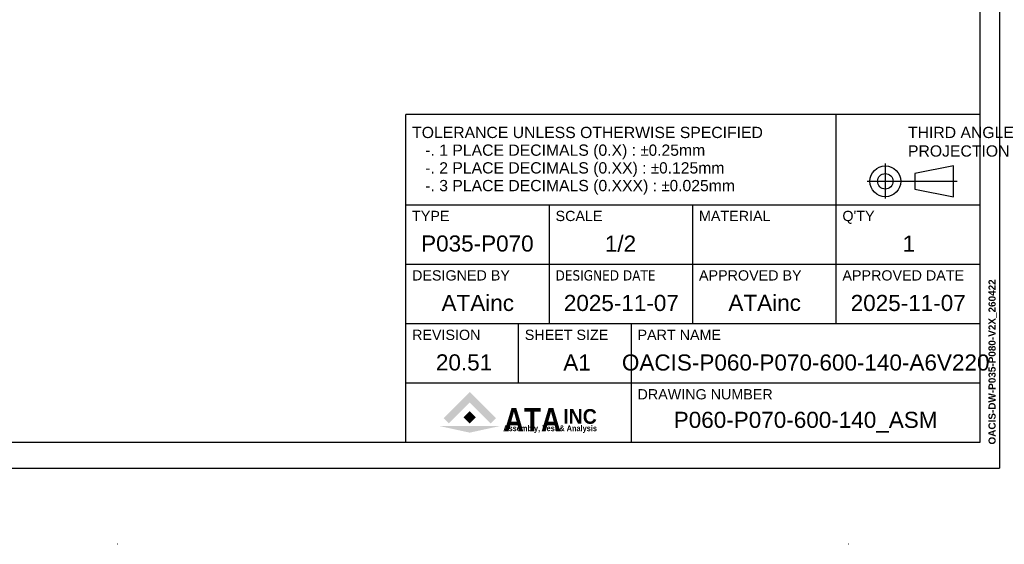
# Model space of a CAD drawing. Extents: x 0 to 2359, y -75 to 1663.
# Tile 11 of 23: x 1391 to 2359, y -75 to 441. Entities that reach past the tile are written whole.
import ezdxf
from ezdxf.enums import TextEntityAlignment as Align

# ---------------------------------------------------------------- set-up
doc = ezdxf.new("R2010")
doc.units = 0
doc.header["$LTSCALE"] = 25.4
doc.layers.get('0').update_dxf_attribs({"linetype": 'CONTINUOUS'})
doc.layers.add('ATA-TEXT', color=7, linetype='CONTINUOUS', lineweight=25)
doc.styles.add('주 문자 (ISO)', font='arial.ttf')

# ---------------------------------------------------------------- blocks, each defined once
blk = doc.blocks.new('ata-Title-A1-002')
for color, points in [(176, [(14.63, 6.49), (12.84, 8.28), (21.79, 17.23), (30.75, 8.28), (28.96, 6.49), (21.79, 13.66)]), (30, [(21.79, 10.66), (23.88, 8.57), (21.79, 6.49), (19.71, 8.57)]), (9, [(32.34, 5.64), (21.79, 3.34), (11.25, 5.64)])]:
    blk.add_hatch(color=color).paths.add_polyline_path(points)
at = {"color": 253}
for p, q in [((0, 0), (0, 112)), ((196, 112), (0, 112)), ((147, 40.6), (147, 112)), ((196, 112), (196, 0)), ((0, 81.2), (196, 81.2)), ((49, 40.6), (49, 81.2)), ((98, 40.6), (98, 81.2)), ((0, 60.9), (196, 60.9)), ((0, 40.6), (196, 40.6)), ((38.5, 20.3), (38.5, 40.6)), ((77, 0), (77, 40.6)), ((0, 20.3), (196, 20.3)), ((196, 0), (0, 0))]:
    blk.add_line(p, q, dxfattribs=at)
for p, q in [((163.75, 95.32), (163.75, 83.26)), ((187.03, 94.45), (173.85, 91.82)), ((187.03, 83.91), (187.03, 94.45)), ((173.85, 91.82), (173.85, 86.55)), ((157.57, 89.18), (188.27, 89.18)), ((173.85, 86.55), (187.03, 83.91)), ((0, 81.2), (196, 81.2))]:
    blk.add_line(p, q)
for radius in [5.27, 2.64]:
    blk.add_circle((163.75, 89.18), radius)
at = {"char_height": 3.85, "attachment_point": 1, "style": '주 문자 (ISO)'}
for s, insert, line_spacing_factor in [('TOLERANCE UNLESS OTHERWISE SPECIFIED\\P   -. 1 PLACE DECIMALS (0.X) : {\\fAIGDT|b0|i0|c2|p2;`0}.25mm\\P   -. 2 PLACE DECIMALS (0.XX) : {\\fAIGDT|b0|i0|c2|p2;`0}.125mm \\P   -. 3 PLACE DECIMALS (0.XXX) : {\\fAIGDT|b0|i0|c2|p2;`0}.025mm', (2.11, 107.8), 0.942857), ('THIRD ANGLE\\PPROJECTION', (171.5, 107.8), 0.987884)]:
    blk.add_mtext(s, dxfattribs=dict(at, insert=insert, line_spacing_factor=line_spacing_factor))
at = {"char_height": 3.5, "attachment_point": 1, "style": '주 문자 (ISO)'}
for s, insert in [('TYPE', (2.1, 79.1)), ('SCALE', (51.11, 79.1)), ('MATERIAL', (100.1, 79.1)), ("Q'TY", (149.1, 79.1)), ('DESIGNED BY', (2.1, 58.8)), ('{\\fTahoma|b0|i0|c0|p34;DESIGNED \\fTahoma|b0|i0|c129|p34;DATE}', (51.1, 58.8)), ('APPROVED BY', (100.11, 58.8)), ('APPROVED DATE', (149.1, 58.8)), ('REVISION', (2.1, 38.5)), ('SHEET SIZE', (40.6, 38.5)), ('PART NAME', (79.11, 38.5)), ('DRAWING NUMBER', (79.11, 18.2))]:
    blk.add_mtext(s, dxfattribs=dict(at, insert=insert))
at = {"color": 176, "insert": (33.46, 3.77), "char_height": 8, "width": 37.1563, "attachment_point": 7, "line_spacing_factor": 0.5, "style": '주 문자 (ISO)'}
blk.add_mtext('{\\fArial|b1|i0|c0|p34;\\W0.85;ATA}', dxfattribs=at)
at = {"color": 9, "style": '주 문자 (ISO)'}
for s, insert, char_height, attachment_point in [('{\\fArial|b1|i0|c0|p34;\\W0.95;INC}', (53.76, 6.3), 5, 7), ('{\\fArial|b1|i0|c0|p34;\\W0.9;Assembly, Test & Analysis}', (49.25, 5.84), 2, 2)]:
    blk.add_mtext(s, dxfattribs=dict(at, insert=insert, char_height=char_height, attachment_point=attachment_point))
at = {"style": '주 문자 (ISO)'}
for tag, p in [('TYPE_001', (24.5, 67.9)), ('SCALE_001', (73.5, 67.9)), ('MATERIAL_001', (122.5, 67.9)), ('QTY_001', (171.5, 67.9)), ('APPROVED_BY_001', (122.5, 47.64)), ('DESIGNED_BY_001', (24.5, 47.6)), ('APPROVED_DATE_001', (171.5, 47.6)), ('REVISION_001', (19.25, 27.3)), ('SHEET_SIZE_001', (57.75, 27.3)), ('PART_NAME_001', (136.5, 27.3)), ('DRAWING_NUMBER_001', (136.5, 7))]:
    blk.add_attdef(tag, text='', height=5.5, dxfattribs=at).set_placement(p, align=Align.MIDDLE_CENTER)
at = {"color": 7, "style": '주 문자 (ISO)'}
blk.add_attdef('DESIGNED_DATE_001', text='', height=5.5, dxfattribs=at).set_placement((73.5, 47.6), align=Align.MIDDLE_CENTER)
blk = doc.blocks.new('ata-Border-A1-002')
at = {"color": 253, "ltscale": 0.5}
for p in [(841, 594), (0, 0)]:
    blk.add_line(p, (841, 0), dxfattribs=at)
for p, q in [((834, 585), (834, 9)), ((834, 9), (7, 9))]:
    blk.add_line(p, q)

msp = doc.modelspace()

# ---------------------------------------------------------------- linework, layer by layer
for centre in [(1487.162187, -75.2153792), (2206.2027731, -75.2153792)]:
    msp.add_arc(centre, 0.25, 59.9999999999, 120.0000000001)
for centre, major_axis, start_param, end_param in [((1487.162187, -75.2153792), (-0.125, 0.2165064), 5.4977871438, 6.2831853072), ((1487.162187, -75.2153792), (0.125, 0.2165064), 0, 0.7853981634), ((2206.2027731, -75.2153792), (-0.125, 0.2165064), 5.4977871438, 6.2831853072), ((2206.2027731, -75.2153792), (0.125, 0.2165064), 0, 0.7853981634)]:
    msp.add_ellipse(centre, major_axis=major_axis, ratio=0.5773502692, start_param=start_param, end_param=end_param)

# ---------------------------------------------------------------- block references
at = {"xscale": 2.8, "yscale": 2.8, "zscale": 2.8}
msp.add_blockref('ata-Border-A1-002', (0, 0), dxfattribs=at)
ref = msp.add_blockref('ata-Title-A1-002', (1770.72, 25.2), dxfattribs=dict(xscale=2.88, yscale=2.88, zscale=2.88))
ref.add_attrib('SCALE_001', '1/2', (1966.41744, 212.83992), dxfattribs={"height": 15.84, "style": '주 문자 (ISO)'})
ref.add_attrib('TYPE_001', 'P035-P070', (1785.64992, 212.93496), dxfattribs={"height": 15.84, "style": '주 문자 (ISO)'})
ref.add_attrib('DESIGNED_BY_001', 'ATAinc', (1805.75088, 154.49472), dxfattribs={"height": 15.84, "style": '주 문자 (ISO)'})
ref.add_attrib('DESIGNED_DATE_001', '2025-11-07', (1926.0492, 154.47096), dxfattribs={"color": 7, "height": 15.84, "style": '주 문자 (ISO)'})
ref.add_attrib('APPROVED_BY_001', 'ATAinc', (2087.99088, 154.6034393), dxfattribs={"height": 15.84, "style": '주 문자 (ISO)'})
ref.add_attrib('APPROVED_DATE_001', '2025-11-07', (2208.2892, 154.47096), dxfattribs={"height": 15.84, "style": '주 문자 (ISO)'})
ref.add_attrib('PART_NAME_001', 'OACIS-P060-P070-600-140-A6V220', (1983.19272, 95.904), dxfattribs={"height": 15.84, "style": '주 문자 (ISO)'})
ref.add_attrib('DRAWING_NUMBER_001', 'P060-P070-600-140_ASM', (2034.17376, 39.4992), dxfattribs={"height": 15.84, "style": '주 문자 (ISO)'})
ref.add_attrib('QTY_001', '1', (2259.31776, 212.80032), dxfattribs={"height": 15.84, "style": '주 문자 (ISO)'})
ref.add_attrib('REVISION_001', '20.51', (1800.20616, 96.00696), dxfattribs={"height": 15.84, "style": '주 문자 (ISO)'})
ref.add_attrib('SHEET_SIZE_001', 'A1', (1925.54808, 95.87232), dxfattribs={"color": 7, "height": 15.84, "style": '주 문자 (ISO)'})

# ---------------------------------------------------------------- texts
at = {"layer": 'ATA-TEXT', "color": 7, "insert": (2343.8324099, 23.1397409), "char_height": 3.5, "attachment_point": 1, "rotation": 90, "line_spacing_factor": 1.027748, "style": '주 문자 (ISO)'}
msp.add_mtext('{\\fArial|b1|i0|c129|p34;\\H2.00000x;OACIS-DW-P035-P080-V2X_260422}', dxfattribs=at)

doc.saveas('drawing.dxf')
